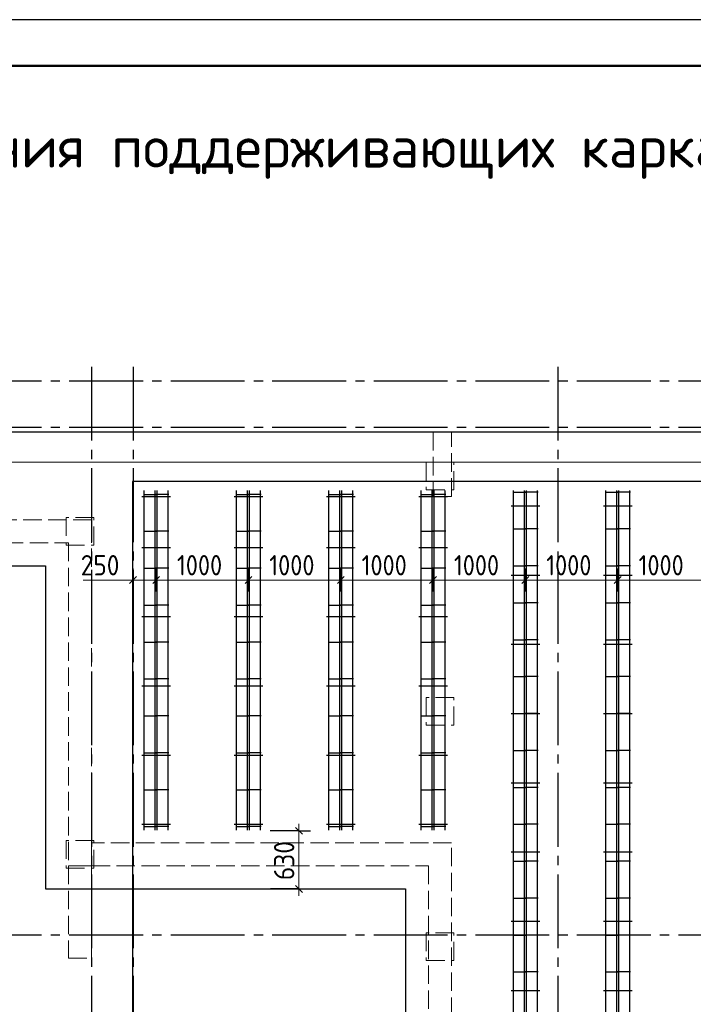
# Model space of a CAD drawing. Header units: millimetres. Extents: x 0 to 42000, y 0 to 29700.
# Tile 4 of 11: x 7921 to 15218, y 19032 to 29700. Entities that reach past the tile are written whole.
import ezdxf

# ---------------------------------------------------------------- set-up
doc = ezdxf.new("R2010")
doc.units = ezdxf.units.MM
doc.linetypes.add('______2', pattern=[270, 200, -70])
doc.linetypes.add('______5', pattern=[1100, 800, -100, 100, -100])
for name, color, linetype, lineweight in [('Standard', 7, 'Continuous', 25), ('ЖБ Пилон', 7, 'Continuous', 35), ('ЖБ Плита Фундамента верхний уровень', 7, 'Continuous', 35), ('ЖБ Стена верхний уровень', 7, 'Continuous', 35), ('Общий01', 7, 'Continuous', 13), ('Размерная линия_ общее', 7, 'Continuous', 13), ('Текст_ общее', 7, 'Continuous', 25), ('Фиксатор', 52, 'Continuous', 25)]:
    doc.layers.add(name, color=color, linetype=linetype, lineweight=lineweight)
doc.layers.add('Оси', color=7, linetype='______5', true_color=0x656565)
doc.styles.add('ISOCPEUR', font='txt')

msp = doc.modelspace()

# ---------------------------------------------------------------- linework, layer by layer
at = {"layer": 'Standard', "color": 7, "linetype": 'Continuous', "lineweight": 25, "transparency": 33554687}
msp.add_lwpolyline([(0, 0), (42000, 0), (42000, 29700), (0, 29700), (0, 0)], close=True, dxfattribs=at)
at = {"layer": 'Standard', "color": 7, "linetype": 'Continuous', "lineweight": 50, "transparency": 33554687}
msp.add_lwpolyline([(2000, 29200), (41500, 29200), (41500, 500), (2000, 500), (2000, 29200)], close=True, dxfattribs=at)
at = {"layer": 'Standard', "color": 7, "linetype": 'Continuous', "lineweight": 18, "transparency": 33554687}
msp.add_lwpolyline([(41500, 29200), (2000, 29200), (2000, 6500), (41500, 6500), (41500, 29200)], dxfattribs=at)
at = {"layer": 'Standard', "color": 7, "linetype": 'Continuous', "lineweight": 25, "transparency": 33554687}
msp.add_lwpolyline([(4000, 13132), (41300, 13132), (41300, 25232), (4000, 25232), (4000, 13132)], dxfattribs=at)
at = {"layer": 'Standard', "color": 7, "linetype": 'Continuous', "lineweight": 13, "transparency": 33554687}
for points in [[(4250, 13382), (41050, 13382), (41050, 25232), (4250, 25232), (4250, 13382)], [(4225, 13357), (41075, 13357), (41075, 24907), (4225, 24907), (4225, 13357)]]:
    msp.add_lwpolyline(points, dxfattribs=at)
at = {"layer": 'Standard', "color": 254, "linetype": 'Continuous', "lineweight": 25, "true_color": 0xc4c4ff, "transparency": 33554687}
msp.add_lwpolyline([(9144, 13667), (40656, 13667), (40656, 24697), (9144, 24697), (9144, 13667)], dxfattribs=at)
at = {"layer": 'ЖБ Пилон', "color": 253, "linetype": '______2', "lineweight": 13, "true_color": 0xa0a0a0, "transparency": 33554687}
for p, q in [((12600, 25232), (12400, 25232)), ((12400, 25232), (12400, 24532)), ((12600, 24532), (12600, 25232)), ((12625, 24907), (12325, 24907)), ((12325, 24907), (12325, 24607)), ((12625, 24607), (12625, 24907)), ((12325, 24607), (12625, 24607)), ((12400, 24532), (12600, 24532)), ((8725, 24307), (8425, 24307)), ((8425, 24307), (8425, 24007)), ((8725, 24007), (8725, 24307)), ((8425, 24007), (8725, 24007)), ((12625, 22357), (12325, 22357)), ((12325, 22357), (12325, 22057)), ((12625, 22057), (12625, 22357)), ((12325, 22057), (12625, 22057)), ((8725, 20807), (8425, 20807)), ((8425, 20807), (8425, 20507)), ((8725, 20507), (8725, 20807)), ((8425, 20507), (8725, 20507)), ((12625, 19807), (12325, 19807)), ((12325, 19807), (12325, 19507)), ((12625, 19507), (12625, 19807)), ((12325, 19507), (12625, 19507))]:
    msp.add_line(p, q, dxfattribs=at)
at = {"layer": 'ЖБ Плита Фундамента верхний уровень', "color": 251, "linetype": 'Continuous', "lineweight": 25, "true_color": 0x656565, "transparency": 33554687}
for p, q in [((41300, 25232), (4000, 25232)), ((4000, 23782), (8200, 23782)), ((8200, 23782), (8200, 20282)), ((8200, 20282), (12100, 20282)), ((12100, 20282), (12100, 13132))]:
    msp.add_line(p, q, dxfattribs=at)
at = {"layer": 'ЖБ Стена верхний уровень', "color": 253, "linetype": '______2', "lineweight": 13, "true_color": 0xa0a0a0, "transparency": 33554687}
for p, q in [((8700, 24282), (4500, 24282)), ((8700, 24032), (8700, 24282)), ((4250, 24032), (8450, 24032)), ((8450, 24032), (8450, 20532)), ((8700, 20532), (8700, 24032)), ((12350, 20782), (8700, 20782)), ((8700, 20782), (8700, 20532)), ((12600, 20782), (12350, 20782)), ((12600, 17557), (12600, 20782)), ((8450, 20532), (8700, 20532)), ((8450, 20532), (8450, 19532)), ((8700, 20532), (8450, 20532)), ((8700, 19532), (8700, 20532)), ((8700, 20532), (12350, 20532)), ((12350, 20532), (12350, 17557)), ((8450, 19532), (8700, 19532))]:
    msp.add_line(p, q, dxfattribs=at)
at = {"layer": 'Общий01', "color": 251, "linetype": 'Continuous', "lineweight": 13, "true_color": 0x656565, "transparency": 33554687}
msp.add_line((9150, 23629), (8610, 23629), dxfattribs=at)
at = {"layer": 'Оси', "color": 8, "linetype": '______5', "lineweight": -3, "transparency": 33554687}
for p, q in [((8700, 25939), (8700, 12896)), ((9150, 25939), (9150, 12896)), ((13750, 25939), (13750, 12896)), ((41157, 25782), (3764, 25782)), ((41157, 25282), (3764, 25282)), ((41157, 19782), (3764, 19782))]:
    msp.add_line(p, q, dxfattribs=at)
at = {"layer": 'Размерная линия_ общее', "color": 251, "linetype": 'Continuous', "lineweight": -3, "true_color": 0x656565, "transparency": 33554687}
for p, q in [((9150, 23629), (9150, 23754)), ((9400, 23629), (9400, 23754)), ((10400, 23629), (10400, 23754)), ((11400, 23629), (11400, 23754)), ((12400, 23629), (12400, 23754)), ((13400, 23629), (13400, 23754)), ((14400, 23629), (14400, 23754)), ((9150, 23629), (9150, 23504)), ((9150, 23629), (9150, 23629)), ((9400, 23629), (9400, 23504)), ((10400, 23629), (10400, 23504)), ((11400, 23629), (11400, 23504)), ((12400, 23629), (12400, 23504)), ((13400, 23629), (13400, 23504)), ((14400, 23629), (14400, 23504)), ((10946, 20912), (10636, 20912)), ((10946, 20912), (10821, 20912)), ((10946, 20912), (11071, 20912)), ((10946, 20282), (10638, 20282)), ((10946, 20282), (10821, 20282)), ((10946, 20282), (11071, 20282))]:
    msp.add_line(p, q, dxfattribs=at)
at = {"layer": 'Размерная линия_ общее', "color": 251, "linetype": 'Continuous', "lineweight": 13, "true_color": 0x656565, "transparency": 33554687}
for p, q in [((9150, 23629), (9075, 23629)), ((9150, 23629), (9400, 23629)), ((9400, 23629), (10400, 23629)), ((10400, 23629), (11400, 23629)), ((11400, 23629), (12400, 23629)), ((12400, 23629), (13400, 23629)), ((13400, 23629), (14400, 23629)), ((14400, 23629), (15400, 23629)), ((10946, 20912), (10946, 20987)), ((10946, 20912), (10946, 20282)), ((10946, 20282), (10946, 20207))]:
    msp.add_line(p, q, dxfattribs=at)
at = {"layer": 'Размерная линия_ общее', "color": 251, "linetype": 'Continuous', "lineweight": 25, "true_color": 0x656565, "transparency": 33554687}
for p, q in [((9112, 23591), (9187, 23666)), ((9362, 23591), (9437, 23666)), ((10362, 23591), (10437, 23666)), ((11362, 23591), (11437, 23666)), ((12362, 23591), (12437, 23666)), ((13362, 23591), (13437, 23666)), ((14362, 23591), (14437, 23666)), ((10908, 20949), (10983, 20874)), ((10908, 20319), (10983, 20244))]:
    msp.add_line(p, q, dxfattribs=at)
at = {"layer": 'Размерная линия_ общее', "color": 251, "linetype": 'Continuous', "lineweight": -3, "true_color": 0x656565, "transparency": 33554687}
for points in [[(9400, 23629), (9400, 23646), (9400, 23646), (9400, 23646), (9400, 23646), (9400, 23646), (9400, 23646), (9400, 23646), (9400, 23646), (9400, 23646), (9400, 23646), (9400, 23646), (9400, 23646), (9400, 23646), (9400, 23646), (9400, 23646), (9400, 23646), (9400, 23646), (9400, 23646), (9400, 23646), (9400, 23646), (9400, 23646), (9400, 23646), (9400, 23646), (9400, 23646), (9400, 23646), (9400, 23646), (9400, 23646), (9400, 23646), (9400, 23646), (9400, 23646), (9400, 23646), (9400, 23646), (9400, 23646), (9400, 23646), (9400, 23646), (9400, 23646), (9400, 23646), (9400, 23646), (9400, 23646), (9400, 23646), (9400, 23646), (9400, 23646), (9400, 23646), (9400, 23646), (9400, 23646), (9400, 23646), (9400, 23646), (9400, 23646), (9400, 23646), (9400, 23646), (9400, 23646), (9400, 23646), (9400, 23646), (9400, 23646), (9400, 23646), (9400, 23646), (9400, 23646), (9400, 23646), (9400, 23646), (9400, 23646), (9400, 23646), (9400, 23646), (9400, 23646), (9400, 23646), (9400, 23698)], [(10400, 23629), (10400, 23646), (10400, 23646), (10400, 23646), (10400, 23646), (10400, 23646), (10400, 23646), (10400, 23646), (10400, 23646), (10400, 23646), (10400, 23646), (10400, 23646), (10400, 23646), (10400, 23646), (10400, 23646), (10400, 23646), (10400, 23646), (10400, 23646), (10400, 23646), (10400, 23646), (10400, 23646), (10400, 23646), (10400, 23646), (10400, 23646), (10400, 23646), (10400, 23646), (10400, 23646), (10400, 23646), (10400, 23646), (10400, 23646), (10400, 23646), (10400, 23646), (10400, 23646), (10400, 23646), (10400, 23646), (10400, 23646), (10400, 23646), (10400, 23646), (10400, 23646), (10400, 23646), (10400, 23646), (10400, 23646), (10400, 23646), (10400, 23646), (10400, 23646), (10400, 23646), (10400, 23646), (10400, 23646), (10400, 23646), (10400, 23646), (10400, 23646), (10400, 23646), (10400, 23646), (10400, 23646), (10400, 23646), (10400, 23646), (10400, 23646), (10400, 23646), (10400, 23646), (10400, 23646), (10400, 23646), (10400, 23646), (10400, 23646), (10400, 23698)], [(11400, 23629), (11400, 23646), (11400, 23646), (11400, 23646), (11400, 23646), (11400, 23646), (11400, 23646), (11400, 23646), (11400, 23646), (11400, 23646), (11400, 23646), (11400, 23646), (11400, 23646), (11400, 23646), (11400, 23646), (11400, 23646), (11400, 23646), (11400, 23646), (11400, 23646), (11400, 23646), (11400, 23646), (11400, 23646), (11400, 23646), (11400, 23646), (11400, 23646), (11400, 23646), (11400, 23646), (11400, 23646), (11400, 23646), (11400, 23646), (11400, 23646), (11400, 23646), (11400, 23646), (11400, 23646), (11400, 23646), (11400, 23646), (11400, 23646), (11400, 23646), (11400, 23646), (11400, 23646), (11400, 23646), (11400, 23646), (11400, 23646), (11400, 23646), (11400, 23646), (11400, 23646), (11400, 23646), (11400, 23646), (11400, 23646), (11400, 23646), (11400, 23646), (11400, 23646), (11400, 23646), (11400, 23646), (11400, 23646), (11400, 23646), (11400, 23646), (11400, 23646), (11400, 23646), (11400, 23646), (11400, 23646), (11400, 23698)], [(12400, 23629), (12400, 23646), (12400, 23646), (12400, 23646), (12400, 23646), (12400, 23646), (12400, 23646), (12400, 23646), (12400, 23646), (12400, 23646), (12400, 23646), (12400, 23646), (12400, 23646), (12400, 23646), (12400, 23646), (12400, 23646), (12400, 23646), (12400, 23646), (12400, 23646), (12400, 23646), (12400, 23646), (12400, 23646), (12400, 23646), (12400, 23646), (12400, 23646), (12400, 23646), (12400, 23646), (12400, 23646), (12400, 23646), (12400, 23646), (12400, 23646), (12400, 23646), (12400, 23646), (12400, 23646), (12400, 23646), (12400, 23646), (12400, 23646), (12400, 23646), (12400, 23646), (12400, 23646), (12400, 23646), (12400, 23646), (12400, 23646), (12400, 23646), (12400, 23646), (12400, 23646), (12400, 23646), (12400, 23646), (12400, 23646), (12400, 23646), (12400, 23646), (12400, 23646), (12400, 23646), (12400, 23646), (12400, 23646), (12400, 23646), (12400, 23646), (12400, 23646), (12400, 23646), (12400, 23698)], [(13400, 23629), (13400, 23646), (13400, 23646), (13400, 23646), (13400, 23646), (13400, 23646), (13400, 23646), (13400, 23646), (13400, 23646), (13400, 23646), (13400, 23646), (13400, 23646), (13400, 23646), (13400, 23646), (13400, 23646), (13400, 23646), (13400, 23646), (13400, 23646), (13400, 23646), (13400, 23646), (13400, 23646), (13400, 23646), (13400, 23646), (13400, 23646), (13400, 23646), (13400, 23646), (13400, 23646), (13400, 23646), (13400, 23646), (13400, 23646), (13400, 23646), (13400, 23646), (13400, 23646), (13400, 23646), (13400, 23646), (13400, 23646), (13400, 23646), (13400, 23646), (13400, 23646), (13400, 23646), (13400, 23646), (13400, 23646), (13400, 23646), (13400, 23646), (13400, 23646), (13400, 23646), (13400, 23646), (13400, 23646), (13400, 23646), (13400, 23646), (13400, 23646), (13400, 23646), (13400, 23646), (13400, 23646), (13400, 23646), (13400, 23646), (13400, 23646), (13400, 23698)], [(14400, 23629), (14400, 23646), (14400, 23646), (14400, 23646), (14400, 23646), (14400, 23646), (14400, 23646), (14400, 23646), (14400, 23646), (14400, 23646), (14400, 23646), (14400, 23646), (14400, 23646), (14400, 23646), (14400, 23646), (14400, 23646), (14400, 23646), (14400, 23646), (14400, 23646), (14400, 23646), (14400, 23646), (14400, 23646), (14400, 23646), (14400, 23646), (14400, 23646), (14400, 23646), (14400, 23646), (14400, 23646), (14400, 23646), (14400, 23646), (14400, 23646), (14400, 23646), (14400, 23646), (14400, 23646), (14400, 23646), (14400, 23646), (14400, 23646), (14400, 23646), (14400, 23646), (14400, 23646), (14400, 23646), (14400, 23646), (14400, 23646), (14400, 23646), (14400, 23646), (14400, 23646), (14400, 23646), (14400, 23646), (14400, 23646), (14400, 23646), (14400, 23646), (14400, 23646), (14400, 23646), (14400, 23646), (14400, 23646), (14400, 23698)]]:
    msp.add_lwpolyline(points, dxfattribs=at)
at = {"layer": 'Фиксатор', "color": 7, "linetype": 'Continuous', "lineweight": 25, "transparency": 33554687}
for p, q in [((9262, 24557), (9415, 24557)), ((9262, 24557), (9415, 24557)), ((9269, 20917), (9269, 24597)), ((9269, 20917), (9269, 24597)), ((9538, 24557), (9384, 24557)), ((9538, 24557), (9384, 24557)), ((9388, 20917), (9388, 24597)), ((9388, 20917), (9388, 24597)), ((9412, 20917), (9412, 24597)), ((9412, 20917), (9412, 24597)), ((9531, 20917), (9531, 24597)), ((9531, 20917), (9531, 24597)), ((10262, 24557), (10415, 24557)), ((10262, 24557), (10415, 24557)), ((10269, 20917), (10269, 24597)), ((10269, 20917), (10269, 24597)), ((10538, 24557), (10384, 24557)), ((10538, 24557), (10384, 24557)), ((10388, 20917), (10388, 24597)), ((10388, 20917), (10388, 24597)), ((10412, 20917), (10412, 24597)), ((10412, 20917), (10412, 24597)), ((10531, 20917), (10531, 24597)), ((10531, 20917), (10531, 24597)), ((11262, 24557), (11415, 24557)), ((11262, 24557), (11415, 24557)), ((11269, 20917), (11269, 24597)), ((11269, 20917), (11269, 24597)), ((11538, 24557), (11384, 24557)), ((11538, 24557), (11384, 24557)), ((11388, 20917), (11388, 24597)), ((11388, 20917), (11388, 24597)), ((11412, 20917), (11412, 24597)), ((11412, 20917), (11412, 24597)), ((11531, 20917), (11531, 24597)), ((11531, 20917), (11531, 24597)), ((12262, 24557), (12415, 24557)), ((12262, 24557), (12415, 24557)), ((12269, 20917), (12269, 24597)), ((12269, 20917), (12269, 24597)), ((12538, 24557), (12384, 24557)), ((12538, 24557), (12384, 24557)), ((12388, 20917), (12388, 24597)), ((12388, 20917), (12388, 24597)), ((12412, 20917), (12412, 24597)), ((12412, 20917), (12412, 24597)), ((12531, 20917), (12531, 24597)), ((12531, 20917), (12531, 24597)), ((13262, 24582), (13415, 24582)), ((13262, 24582), (13415, 24582)), ((13269, 13767), (13269, 24597)), ((13269, 13767), (13269, 24597)), ((13538, 24582), (13384, 24582)), ((13538, 24582), (13384, 24582)), ((13388, 13767), (13388, 24597)), ((13388, 13767), (13388, 24597)), ((13412, 13767), (13412, 24597)), ((13412, 13767), (13412, 24597)), ((13531, 13767), (13531, 24597)), ((13531, 13767), (13531, 24597)), ((14262, 24582), (14415, 24582)), ((14262, 24582), (14415, 24582)), ((14269, 13767), (14269, 24597)), ((14269, 13767), (14269, 24597)), ((14538, 24582), (14384, 24582)), ((14538, 24582), (14384, 24582)), ((14388, 13767), (14388, 24597)), ((14388, 13767), (14388, 24597)), ((14412, 13767), (14412, 24597)), ((14412, 13767), (14412, 24597)), ((14531, 13767), (14531, 24597)), ((14531, 13767), (14531, 24597)), ((9244, 24532), (9556, 24532)), ((9244, 24532), (9556, 24532)), ((10244, 24532), (10556, 24532)), ((10244, 24532), (10556, 24532)), ((11244, 24532), (11556, 24532)), ((11244, 24532), (11556, 24532)), ((12244, 24532), (12556, 24532)), ((12244, 24532), (12556, 24532)), ((13244, 24432), (13556, 24432)), ((13244, 24432), (13556, 24432)), ((14244, 24432), (14556, 24432)), ((14244, 24432), (14556, 24432)), ((9262, 24157), (9415, 24157)), ((9262, 24157), (9415, 24157)), ((9538, 24157), (9384, 24157)), ((9538, 24157), (9384, 24157)), ((10262, 24157), (10415, 24157)), ((10262, 24157), (10415, 24157)), ((10538, 24157), (10384, 24157)), ((10538, 24157), (10384, 24157)), ((11262, 24157), (11415, 24157)), ((11262, 24157), (11415, 24157)), ((11538, 24157), (11384, 24157)), ((11538, 24157), (11384, 24157)), ((12262, 24157), (12415, 24157)), ((12262, 24157), (12415, 24157)), ((12538, 24157), (12384, 24157)), ((12538, 24157), (12384, 24157)), ((13262, 24182), (13415, 24182)), ((13262, 24182), (13415, 24182)), ((13538, 24182), (13384, 24182)), ((13538, 24182), (13384, 24182)), ((14262, 24182), (14415, 24182)), ((14262, 24182), (14415, 24182)), ((14538, 24182), (14384, 24182)), ((14538, 24182), (14384, 24182)), ((9244, 23982), (9556, 23982)), ((9244, 23982), (9556, 23982)), ((10244, 23982), (10556, 23982)), ((10244, 23982), (10556, 23982)), ((11244, 23982), (11556, 23982)), ((11244, 23982), (11556, 23982)), ((12244, 23982), (12556, 23982)), ((12244, 23982), (12556, 23982)), ((9262, 23757), (9415, 23757)), ((9262, 23757), (9415, 23757)), ((9538, 23757), (9384, 23757)), ((9538, 23757), (9384, 23757)), ((10262, 23757), (10415, 23757)), ((10262, 23757), (10415, 23757)), ((10538, 23757), (10384, 23757)), ((10538, 23757), (10384, 23757)), ((11262, 23757), (11415, 23757)), ((11262, 23757), (11415, 23757)), ((11538, 23757), (11384, 23757)), ((11538, 23757), (11384, 23757)), ((12262, 23757), (12415, 23757)), ((12262, 23757), (12415, 23757)), ((12538, 23757), (12384, 23757)), ((12538, 23757), (12384, 23757)), ((13262, 23782), (13415, 23782)), ((13262, 23782), (13415, 23782)), ((13538, 23782), (13384, 23782)), ((13538, 23782), (13384, 23782)), ((14262, 23782), (14415, 23782)), ((14262, 23782), (14415, 23782)), ((14538, 23782), (14384, 23782)), ((14538, 23782), (14384, 23782)), ((13244, 23682), (13556, 23682)), ((13244, 23682), (13556, 23682)), ((14244, 23682), (14556, 23682)), ((14244, 23682), (14556, 23682)), ((13262, 23382), (13415, 23382)), ((13262, 23382), (13415, 23382)), ((13538, 23382), (13384, 23382)), ((13538, 23382), (13384, 23382)), ((14262, 23382), (14415, 23382)), ((14262, 23382), (14415, 23382)), ((14538, 23382), (14384, 23382)), ((14538, 23382), (14384, 23382)), ((9262, 23357), (9415, 23357)), ((9262, 23357), (9415, 23357)), ((9538, 23357), (9384, 23357)), ((9538, 23357), (9384, 23357)), ((10262, 23357), (10415, 23357)), ((10262, 23357), (10415, 23357)), ((10538, 23357), (10384, 23357)), ((10538, 23357), (10384, 23357)), ((11262, 23357), (11415, 23357)), ((11262, 23357), (11415, 23357)), ((11538, 23357), (11384, 23357)), ((11538, 23357), (11384, 23357)), ((12262, 23357), (12415, 23357)), ((12262, 23357), (12415, 23357)), ((12538, 23357), (12384, 23357)), ((12538, 23357), (12384, 23357)), ((9244, 23232), (9556, 23232)), ((9244, 23232), (9556, 23232)), ((10244, 23232), (10556, 23232)), ((10244, 23232), (10556, 23232)), ((11244, 23232), (11556, 23232)), ((11244, 23232), (11556, 23232)), ((12244, 23232), (12556, 23232)), ((12244, 23232), (12556, 23232)), ((9262, 22957), (9415, 22957)), ((9262, 22957), (9415, 22957)), ((9538, 22957), (9384, 22957)), ((9538, 22957), (9384, 22957)), ((10262, 22957), (10415, 22957)), ((10262, 22957), (10415, 22957)), ((10538, 22957), (10384, 22957)), ((10538, 22957), (10384, 22957)), ((11262, 22957), (11415, 22957)), ((11262, 22957), (11415, 22957)), ((11538, 22957), (11384, 22957)), ((11538, 22957), (11384, 22957)), ((12262, 22957), (12415, 22957)), ((12262, 22957), (12415, 22957)), ((12538, 22957), (12384, 22957)), ((12538, 22957), (12384, 22957)), ((13262, 22982), (13415, 22982)), ((13262, 22982), (13415, 22982)), ((13538, 22982), (13384, 22982)), ((13538, 22982), (13384, 22982)), ((14262, 22982), (14415, 22982)), ((14262, 22982), (14415, 22982)), ((14538, 22982), (14384, 22982)), ((14538, 22982), (14384, 22982)), ((13244, 22932), (13556, 22932)), ((13244, 22932), (13556, 22932)), ((14244, 22932), (14556, 22932)), ((14244, 22932), (14556, 22932)), ((9262, 22557), (9415, 22557)), ((9262, 22557), (9415, 22557)), ((9538, 22557), (9384, 22557)), ((9538, 22557), (9384, 22557)), ((10262, 22557), (10415, 22557)), ((10262, 22557), (10415, 22557)), ((10538, 22557), (10384, 22557)), ((10538, 22557), (10384, 22557)), ((11262, 22557), (11415, 22557)), ((11262, 22557), (11415, 22557)), ((11538, 22557), (11384, 22557)), ((11538, 22557), (11384, 22557)), ((12262, 22557), (12415, 22557)), ((12262, 22557), (12415, 22557)), ((12538, 22557), (12384, 22557)), ((12538, 22557), (12384, 22557)), ((13262, 22582), (13415, 22582)), ((13262, 22582), (13415, 22582)), ((13538, 22582), (13384, 22582)), ((13538, 22582), (13384, 22582)), ((14262, 22582), (14415, 22582)), ((14262, 22582), (14415, 22582)), ((14538, 22582), (14384, 22582)), ((14538, 22582), (14384, 22582)), ((9244, 22482), (9556, 22482)), ((9244, 22482), (9556, 22482)), ((10244, 22482), (10556, 22482)), ((10244, 22482), (10556, 22482)), ((11244, 22482), (11556, 22482)), ((11244, 22482), (11556, 22482)), ((12244, 22482), (12556, 22482)), ((12244, 22482), (12556, 22482)), ((9262, 22157), (9415, 22157)), ((9262, 22157), (9415, 22157)), ((9538, 22157), (9384, 22157)), ((9538, 22157), (9384, 22157)), ((10262, 22157), (10415, 22157)), ((10262, 22157), (10415, 22157)), ((10538, 22157), (10384, 22157)), ((10538, 22157), (10384, 22157)), ((11262, 22157), (11415, 22157)), ((11262, 22157), (11415, 22157)), ((11538, 22157), (11384, 22157)), ((11538, 22157), (11384, 22157)), ((12262, 22157), (12415, 22157)), ((12262, 22157), (12415, 22157)), ((12538, 22157), (12384, 22157)), ((12538, 22157), (12384, 22157)), ((13244, 22182), (13556, 22182)), ((13244, 22182), (13556, 22182)), ((13262, 22182), (13415, 22182)), ((13262, 22182), (13415, 22182)), ((13538, 22182), (13384, 22182)), ((13538, 22182), (13384, 22182)), ((14244, 22182), (14556, 22182)), ((14244, 22182), (14556, 22182)), ((14262, 22182), (14415, 22182)), ((14262, 22182), (14415, 22182)), ((14538, 22182), (14384, 22182)), ((14538, 22182), (14384, 22182)), ((13262, 21782), (13415, 21782)), ((13262, 21782), (13415, 21782)), ((13538, 21782), (13384, 21782)), ((13538, 21782), (13384, 21782)), ((14262, 21782), (14415, 21782)), ((14262, 21782), (14415, 21782)), ((14538, 21782), (14384, 21782)), ((14538, 21782), (14384, 21782)), ((9244, 21732), (9556, 21732)), ((9244, 21732), (9556, 21732)), ((9262, 21757), (9415, 21757)), ((9262, 21757), (9415, 21757)), ((9538, 21757), (9384, 21757)), ((9538, 21757), (9384, 21757)), ((10244, 21732), (10556, 21732)), ((10244, 21732), (10556, 21732)), ((10262, 21757), (10415, 21757)), ((10262, 21757), (10415, 21757)), ((10538, 21757), (10384, 21757)), ((10538, 21757), (10384, 21757)), ((11244, 21732), (11556, 21732)), ((11244, 21732), (11556, 21732)), ((11262, 21757), (11415, 21757)), ((11262, 21757), (11415, 21757)), ((11538, 21757), (11384, 21757)), ((11538, 21757), (11384, 21757)), ((12244, 21732), (12556, 21732)), ((12244, 21732), (12556, 21732)), ((12262, 21757), (12415, 21757)), ((12262, 21757), (12415, 21757)), ((12538, 21757), (12384, 21757)), ((12538, 21757), (12384, 21757)), ((9262, 21357), (9415, 21357)), ((9262, 21357), (9415, 21357)), ((9538, 21357), (9384, 21357)), ((9538, 21357), (9384, 21357)), ((10262, 21357), (10415, 21357)), ((10262, 21357), (10415, 21357)), ((10538, 21357), (10384, 21357)), ((10538, 21357), (10384, 21357)), ((11262, 21357), (11415, 21357)), ((11262, 21357), (11415, 21357)), ((11538, 21357), (11384, 21357)), ((11538, 21357), (11384, 21357)), ((12262, 21357), (12415, 21357)), ((12262, 21357), (12415, 21357)), ((12538, 21357), (12384, 21357)), ((12538, 21357), (12384, 21357)), ((13244, 21432), (13556, 21432)), ((13244, 21432), (13556, 21432)), ((13262, 21382), (13415, 21382)), ((13262, 21382), (13415, 21382)), ((13538, 21382), (13384, 21382)), ((13538, 21382), (13384, 21382)), ((14244, 21432), (14556, 21432)), ((14244, 21432), (14556, 21432)), ((14262, 21382), (14415, 21382)), ((14262, 21382), (14415, 21382)), ((14538, 21382), (14384, 21382)), ((14538, 21382), (14384, 21382)), ((9244, 20982), (9556, 20982)), ((9244, 20982), (9556, 20982)), ((9262, 20957), (9415, 20957)), ((9262, 20957), (9415, 20957)), ((9538, 20957), (9384, 20957)), ((9538, 20957), (9384, 20957)), ((10244, 20982), (10556, 20982)), ((10244, 20982), (10556, 20982)), ((10262, 20957), (10415, 20957)), ((10262, 20957), (10415, 20957)), ((10538, 20957), (10384, 20957)), ((10538, 20957), (10384, 20957)), ((11244, 20982), (11556, 20982)), ((11244, 20982), (11556, 20982)), ((11262, 20957), (11415, 20957)), ((11262, 20957), (11415, 20957)), ((11538, 20957), (11384, 20957)), ((11538, 20957), (11384, 20957)), ((12244, 20982), (12556, 20982)), ((12244, 20982), (12556, 20982)), ((12262, 20957), (12415, 20957)), ((12262, 20957), (12415, 20957)), ((12538, 20957), (12384, 20957)), ((12538, 20957), (12384, 20957)), ((13262, 20982), (13415, 20982)), ((13262, 20982), (13415, 20982)), ((13538, 20982), (13384, 20982)), ((13538, 20982), (13384, 20982)), ((14262, 20982), (14415, 20982)), ((14262, 20982), (14415, 20982)), ((14538, 20982), (14384, 20982)), ((14538, 20982), (14384, 20982)), ((13244, 20682), (13556, 20682)), ((13244, 20682), (13556, 20682)), ((14244, 20682), (14556, 20682)), ((14244, 20682), (14556, 20682)), ((13262, 20582), (13415, 20582)), ((13262, 20582), (13415, 20582)), ((13538, 20582), (13384, 20582)), ((13538, 20582), (13384, 20582)), ((14262, 20582), (14415, 20582)), ((14262, 20582), (14415, 20582)), ((14538, 20582), (14384, 20582)), ((14538, 20582), (14384, 20582)), ((13262, 20182), (13415, 20182)), ((13262, 20182), (13415, 20182)), ((13538, 20182), (13384, 20182)), ((13538, 20182), (13384, 20182)), ((14262, 20182), (14415, 20182)), ((14262, 20182), (14415, 20182)), ((14538, 20182), (14384, 20182)), ((14538, 20182), (14384, 20182)), ((13244, 19932), (13556, 19932)), ((13244, 19932), (13556, 19932)), ((14244, 19932), (14556, 19932)), ((14244, 19932), (14556, 19932)), ((13262, 19782), (13415, 19782)), ((13262, 19782), (13415, 19782)), ((13538, 19782), (13384, 19782)), ((13538, 19782), (13384, 19782)), ((14262, 19782), (14415, 19782)), ((14262, 19782), (14415, 19782)), ((14538, 19782), (14384, 19782)), ((14538, 19782), (14384, 19782)), ((13262, 19382), (13415, 19382)), ((13262, 19382), (13415, 19382)), ((13538, 19382), (13384, 19382)), ((13538, 19382), (13384, 19382)), ((14262, 19382), (14415, 19382)), ((14262, 19382), (14415, 19382)), ((14538, 19382), (14384, 19382)), ((14538, 19382), (14384, 19382)), ((13244, 19182), (13556, 19182)), ((13244, 19182), (13556, 19182)), ((14244, 19182), (14556, 19182)), ((14244, 19182), (14556, 19182))]:
    msp.add_line(p, q, dxfattribs=at)

# ---------------------------------------------------------------- texts
at = {"layer": 'Размерная линия_ общее', "color": 251, "linetype": 'Continuous', "lineweight": 25, "true_color": 0x656565, "transparency": 33554687, "char_height": 220, "attachment_point": 7, "style": 'ISOCPEUR'}
for s, insert, width in [('\\W0.91;250', (8582, 23679), 561.99), ('\\W0.87;1000', (9625, 23679), 666.91), ('\\W0.87;1000', (10625, 23679), 666.9), ('\\W0.87;1000', (11625, 23679), 666.9), ('\\W0.87;1000', (12625, 23679), 666.9), ('\\W0.87;1000', (13625, 23679), 666.9), ('\\W0.87;1000', (14625, 23679), 666.9)]:
    msp.add_mtext(s, dxfattribs=dict(at, insert=insert, width=width))
at = {"layer": 'Размерная линия_ общее', "color": 251, "linetype": 'Continuous', "lineweight": 25, "true_color": 0x656565, "transparency": 33554687, "insert": (10896, 20377), "char_height": 220, "width": 561.98, "attachment_point": 7, "rotation": 90, "style": 'ISOCPEUR'}
msp.add_mtext('\\W0.91;630', dxfattribs=at)
at = {"layer": 'Текст_ общее', "color": 7, "linetype": 'Continuous', "lineweight": 50, "transparency": 33554687, "insert": (3000, 27975), "char_height": 450, "width": 27591.29, "attachment_point": 7, "style": 'ISOCPEUR'}
msp.add_mtext('\\W0.99;Схема расположения поддерживающих каркасов КП1 конструкции плиты ростверка в осях 2-13', dxfattribs=at)

doc.saveas('drawing.dxf')
